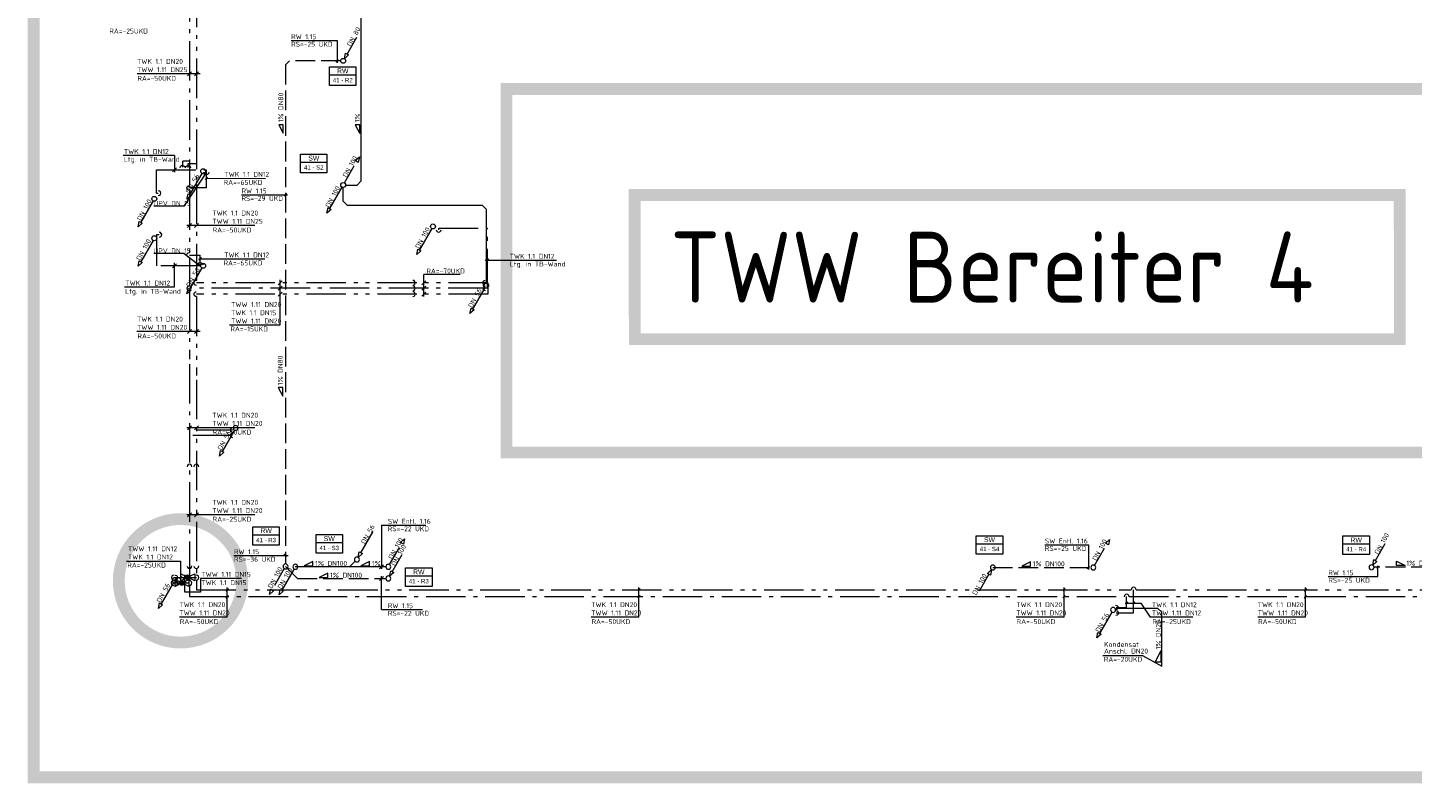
# Model space of a CAD drawing. Header units: metres. Extents: x -5 to 278, y -19 to 180.
# Tile 26 of 59: x 142 to 177, y 7 to 26. Entities that reach past the tile are written whole.
import ezdxf
from ezdxf.enums import TextEntityAlignment as Align

# ---------------------------------------------------------------- set-up
doc = ezdxf.new("R2010")
doc.units = ezdxf.units.M
doc.header["$LTSCALE"] = 0.1
for name, pattern in [('_PGMM_Ge_2Pkt', [16, 10, -2, 0, -2, 0, -2]), ('_PGMM_Ge_Ku', [6.5, 5, -1.5]), ('_PGMM_Ge_Pkt', [14, 10, -2, 0, -2])]:
    doc.linetypes.add(name, pattern=pattern)
doc.layers.get('0').update_dxf_attribs({"linetype": 'CONTINUOUS', "lineweight": 20})
for name, color, linetype, lineweight in [('A_TWW Bereiter_4', 34, 'CONTINUOUS', 20), ('S_Fallstrangentlüftung', 24, '_PGMM_Ge_Ku', 20), ('S_Fallstrangentlüftung TXT', 24, 'CONTINUOUS', 20), ('S_Kaltwasser', 90, '_PGMM_Ge_Pkt', 20), ('S_Kondensat', 23, 'CONTINUOUS', 20), ('S_Kondensat TXT', 23, 'CONTINUOUS', 20), ('S_Regenwasser', 162, '_PGMM_Ge_Ku', 20), ('S_Regenwasser TXT', 162, 'CONTINUOUS', 20), ('S_Schmutzwasser', 34, 'CONTINUOUS', 20), ('S_Schmutzwasser TXT', 34, 'CONTINUOUS', 20), ('S_Symbol Absperrventile', 190, 'CONTINUOUS', 20), ('S_TXT Strang RW', 140, 'CONTINUOUS', 20), ('S_TXT Strang SW', 30, 'CONTINUOUS', 20), ('S_TXT_W+K+Z', 125, 'CONTINUOUS', 20), ('S_Warmwasser', 10, '_PGMM_Ge_2Pkt', 20)]:
    doc.layers.add(name, color=color, linetype=linetype, lineweight=lineweight)
doc.styles.add('ACS_ISOCT', font='ISOCT')
doc.styles.add('Arial', font='arial.ttf')
doc.styles.get("Standard").update_dxf_attribs({"font": 'isocp.shx', "height": 0.001})

# ---------------------------------------------------------------- blocks, each defined once
blk = doc.blocks.new('Sym_Absperrventile')
at = {"color": 0, "linetype": 'ByBlock', "const_width": 0.1}
blk.add_lwpolyline([(0, -0.522, 1), (0, 0.522, 1), (0, -0.522, -0.209016)], format="xyb", dxfattribs=at)
blk = doc.blocks.new('*U13')
at = {"linetype": 'ByBlock'}
h = blk.add_hatch(color=0, dxfattribs=at)
edge = h.paths.add_edge_path()
edge.add_arc((0, 0), 1.16, 0, 360)
at = {"color": 0, "linetype": 'ByBlock'}
for points in [[(0, 0), (-3.59, 1.79), (-3.59, -1.79), (0, 0)], [(0, 0), (3.59, 1.79), (3.59, -1.79), (0, 0)]]:
    blk.add_lwpolyline(points, dxfattribs=at)
blk.add_circle((0, 0), 1.16, dxfattribs=at)
blk = doc.blocks.new('*U27')
at = {"color": 0, "linetype": 'ByBlock'}
blk.add_wipeout([(0, 0), (0.671, 0), (0.671, -0.473), (0, -0.473)], dxfattribs=at)
blk.add_lwpolyline([(0, 0), (0.671, 0), (0.671, -0.473), (0, -0.473)], close=True, dxfattribs=at)
blk.add_lwpolyline([(0, -0.203), (0.671, -0.203)], dxfattribs=at)
blk.add_lwpolyline([(0, -0.203), (0.671, -0.203)], dxfattribs=at)
at = {"color": 0, "linetype": 'ByBlock', "insert": (0.336, -0.102), "char_height": 0.125, "width": 0.20598, "attachment_point": 5, "style": 'ACS_ISOCT'}
blk.add_mtext('{\\fArial|b0|i0|c0|p34;RW}', dxfattribs=at)
at = {"color": 0, "linetype": 'ByBlock', "style": 'Arial'}
blk.add_attdef('STRANG_NR.', text='', height=0.11, dxfattribs=at).set_placement((0.336, -0.338), align=Align.MIDDLE_CENTER)
blk = doc.blocks.new('*U29')
at = {"color": 0, "linetype": 'ByBlock'}
blk.add_wipeout([(0, 0), (0.671, 0), (0.671, -0.473), (0, -0.473)], dxfattribs=at)
blk.add_lwpolyline([(0, 0), (0.671, 0), (0.671, -0.473), (0, -0.473)], close=True, dxfattribs=at)
blk.add_lwpolyline([(0, -0.203), (0.671, -0.203)], dxfattribs=at)
blk.add_lwpolyline([(0, -0.203), (0.671, -0.203)], dxfattribs=at)
at = {"color": 0, "linetype": 'ByBlock', "insert": (0.336, -0.102), "char_height": 0.125, "width": 0.20598, "attachment_point": 5, "style": 'ACS_ISOCT'}
blk.add_mtext('{\\fArial|b0|i0|c0|p34;SW}', dxfattribs=at)
at = {"color": 0, "linetype": 'ByBlock', "style": 'Arial'}
blk.add_attdef('STRANG_NR.', text='', height=0.11, dxfattribs=at).set_placement((0.336, -0.338), align=Align.MIDDLE_CENTER)

msp = doc.modelspace()

# ---------------------------------------------------------------- linework, layer by layer
at = {"layer": 'A_TWW Bereiter_4', "const_width": 0.3}
for points in [[(142.15, 7.151), (199.85, 7.151), (199.85, 44.101), (142.15, 44.101)], [(154.14, 15.391), (179.61, 15.391), (179.61, 24.611), (154.14, 24.611)]]:
    msp.add_lwpolyline(points, close=True, dxfattribs=at)
at = {"layer": 'S_Fallstrangentlüftung'}
for p, q in [((150.305, 22.793), (150.411, 22.887)), ((150.411, 22.887), (150.383, 22.748)), ((150.031, 22.229), (150.344, 22.77)), ((150.383, 22.748), (150.305, 22.793)), ((151.177, 12.547), (151.489, 13.089)), ((151.45, 13.111), (151.557, 13.205)), ((151.528, 13.066), (151.45, 13.111)), ((151.557, 13.205), (151.528, 13.066)), ((169.056, 12.529), (169.369, 13.07)), ((169.33, 13.093), (169.436, 13.187)), ((169.408, 13.048), (169.33, 13.093)), ((169.436, 13.187), (169.408, 13.048)), ((166.376, 12.304), (166.064, 11.763)), ((166.337, 12.326), (166.444, 12.421)), ((166.415, 12.281), (166.337, 12.326)), ((166.444, 12.421), (166.415, 12.281)), ((166.475, 12.475), (168.963, 12.475))]:
    msp.add_line(p, q, dxfattribs=at)
at = {"layer": 'S_Fallstrangentlüftung', "linetype": 'Continuous'}
for centre in [(151.145, 12.493), (166.475, 12.475), (169.025, 12.475)]:
    msp.add_ellipse(centre, major_axis=(0, 0.0625), ratio=1, start_param=-1.570796, end_param=4.712389, dxfattribs=at)
at = {"layer": 'S_Fallstrangentlüftung TXT'}
for p, q in [((167.798, 13.051, 0.015), (168.897, 13.051, 0.015)), ((168.897, 13.051, 0.015), (168.897, 12.425, 0.015)), ((167.427, 12.619, 3.88), (167.21, 12.507, 3.88)), ((167.21, 12.507, 3.88), (167.427, 12.507, 3.88)), ((167.427, 12.507, 3.88), (167.427, 12.619, 3.88)), ((168.865, 12.444, 0.015), (168.928, 12.506, 0.015))]:
    msp.add_line(p, q, dxfattribs=at)
at = {"layer": 'S_Kaltwasser'}
for p, q in [((146.103, 27.324), (146.103, 22.162)), ((145.268, 22.562), (146.527, 22.562)), ((145.268, 21.969), (145.268, 22.559)), ((145.93, 22.629, 0.015), (145.93, 22.78, 0.015)), ((146.103, 22.78), (145.93, 22.78, 0.015)), ((146.527, 22.562), (146.527, 22.1)), ((145.27, 21.969), (145.31, 21.969)), ((146.102, 22.037), (146.102, 20.462)), ((146.527, 22.1), (146.103, 22.1)), ((152.422, 21.079), (153.66, 21.079)), ((152.422, 21.041), (152.422, 21.079)), ((153.66, 19.557), (153.66, 21.079)), ((145.27, 20.918), (145.27, 20.125)), ((145.27, 20.918), (145.335, 20.918)), ((146.103, 20.4), (146.375, 20.4)), ((146.375, 20.125), (146.375, 20.4)), ((146.375, 20.125), (145.27, 20.125)), ((146.102, 20.337), (146.102, 19.62)), ((153.66, 19.557), (146.103, 19.557)), ((146.103, 19.495), (146.103, 17.76)), ((146.102, 17.635), (146.102, 12.145)), ((147.187, 15.824, 0.015), (146.102, 15.824, 0.015)), ((145.702, 12.083), (146.103, 12.083)), ((146.102, 12.02), (146.103, 11.735)), ((146.103, 11.735), (169.805, 11.735)), ((169.868, 11.46), (169.868, 11.735)), ((169.93, 11.735), (180.654, 11.735)), ((169.6, 11.46), (169.868, 11.46))]:
    msp.add_line(p, q, dxfattribs=at)
at = {"layer": 'S_Kaltwasser', "linetype": 'Continuous', "extrusion": (0, 0, -1)}
for centre, major_axis, start_param, end_param in [((145.93, 22.612, 0.015), (-0.0442, -0.0442), 0.781775, 3.939203), ((146.527, 22.5), (0, -0.0625), 4.708766, 7.866194), ((146.102, 22.1), (-0.0442, -0.0442), -0.789021, 2.368406), ((146.102, 20.4), (-0.0442, -0.0442), -0.789021, 2.368406), ((146.375, 20.148), (0, 0.0625), 4.708766, 7.866194), ((146.103, 19.557), (0.0442, 0.0442), 2.352572, 5.509999), ((153.611, 19.557), (0.0442, 0.0442), 2.352572, 5.509999), ((147.204, 15.824, 0.015), (0.0442, -0.0442), 0.781775, 3.939203), ((145.748, 12.083), (0.0625, 0), 4.708766, 7.866194), ((169.588, 11.46), (0.0442, 0.0442), -0.789021, 2.368406)]:
    msp.add_ellipse(centre, major_axis=major_axis, ratio=1, start_param=start_param, end_param=end_param, dxfattribs=at)
at = {"layer": 'S_Kaltwasser', "linetype": 'Continuous'}
for centre, major_axis in [((145.31, 21.969), (0.0625, 0)), ((145.335, 20.918), (0.0625, 0)), ((152.422, 21.041), (0, -0.0625)), ((151.767, 19.557), (0.0625, 0)), ((146.103, 15.032), (0, 0.0625)), ((146.103, 12.512), (0, -0.0625)), ((145.702, 12.083), (-0.0625, 0)), ((146.102, 12.083), (0.0625, 0)), ((169.868, 11.735), (0, 0.0625))]:
    msp.add_ellipse(centre, major_axis=major_axis, ratio=1, start_param=4.708766, end_param=7.866194, dxfattribs=at)
at = {"layer": 'S_Kondensat'}
for p, q in [((170.661, 11.439), (169.6, 11.439)), ((170.661, 11.439), (170.761, 11.339)), ((170.761, 9.972), (170.761, 11.339))]:
    msp.add_line(p, q, dxfattribs=at)
at = {"layer": 'S_Kondensat TXT'}
for p, q in [((169.263, 10.246), (170.272, 10.246)), ((170.272, 10.246), (170.761, 9.972)), ((170.591, 10.073), (170.741, 10.373)), ((170.741, 10.073), (170.741, 10.373)), ((170.741, 10.073), (170.591, 10.073))]:
    msp.add_line(p, q, dxfattribs=at)
at = {"layer": 'S_Regenwasser'}
for p, q in [((150.099, 25.496), (150.411, 26.037)), ((148.637, 25.325), (148.537, 25.225)), ((149.938, 25.325), (148.637, 25.325)), ((150.031, 25.379), (150.06, 25.519)), ((150.138, 25.474), (150.031, 25.379)), ((150.06, 25.519), (150.138, 25.474)), ((148.537, 25.225), (148.537, 12.564)), ((176.177, 12.651), (176.49, 13.192)), ((151.244, 12.369), (151.557, 12.911)), ((176.11, 12.534), (176.138, 12.674)), ((176.138, 12.674), (176.216, 12.629)), ((148.508, 12.448), (148.196, 11.907)), ((148.54, 12.502), (148.843, 12.198)), ((151.177, 12.252), (151.205, 12.392)), ((151.283, 12.347), (151.177, 12.252)), ((151.205, 12.392), (151.283, 12.347)), ((176.216, 12.629), (176.11, 12.534)), ((178.237, 12.48), (176.141, 12.48)), ((148.843, 12.198), (151.083, 12.198)), ((148.128, 11.79), (148.157, 11.929)), ((148.235, 11.884), (148.128, 11.79)), ((148.157, 11.929), (148.235, 11.884))]:
    msp.add_line(p, q, dxfattribs=at)
at = {"layer": 'S_Regenwasser', "linetype": 'Continuous'}
for centre in [(150, 25.325), (148.54, 12.502), (176.079, 12.48), (151.145, 12.198)]:
    msp.add_ellipse(centre, major_axis=(0, 0.0625), ratio=1, start_param=-1.570796, end_param=4.712389, dxfattribs=at)
at = {"layer": 'S_Regenwasser TXT'}
for p, q in [((148.678, 25.839, 0.015), (149.852, 25.839, 0.015)), ((149.852, 25.839, 0.015), (149.852, 25.272, 0.015)), ((149.821, 25.294, 0.015), (149.883, 25.356, 0.015)), ((148.48, 23.705, 3.88), (148.368, 23.705, 3.88)), ((148.368, 23.705, 3.88), (148.48, 23.487, 3.88)), ((148.48, 23.487, 3.88), (148.48, 23.705, 3.88)), ((147.418, 21.929, 0.015), (148.591, 21.929, 0.015)), ((148.506, 21.897), (148.569, 21.959)), ((148.466, 17.038, 3.88), (148.354, 17.038, 3.88)), ((148.354, 17.038, 3.88), (148.466, 16.82, 3.88)), ((148.466, 16.82, 3.88), (148.466, 17.038, 3.88)), ((147.228, 12.777, 0.015), (148.608, 12.777, 0.015)), ((148.567, 12.746, 0.015), (148.505, 12.809, 0.015)), ((149.61, 12.331, 3.88), (149.392, 12.219, 3.88)), ((149.61, 12.219, 3.88), (149.61, 12.331, 3.88)), ((176.211, 12.449, 0.015), (176.273, 12.511, 0.015)), ((176.242, 12.244, 0.015), (176.242, 12.519, 0.015)), ((176.712, 12.524, 3.88), (176.712, 12.636, 3.88)), ((176.712, 12.636, 3.88), (176.93, 12.524, 3.88)), ((176.93, 12.524, 3.88), (176.712, 12.524, 3.88)), ((149.392, 12.219, 3.88), (149.61, 12.219, 3.88)), ((150.924, 12.148, 0.001), (151.025, 12.249, 0.001)), ((150.974, 11.407, 0.015), (150.974, 12.251)), ((174.982, 12.244, 0.015), (176.242, 12.244, 0.015)), ((150.974, 11.407, 0.015), (152.01, 11.407, 0.015))]:
    msp.add_line(p, q, dxfattribs=at)
at = {"layer": 'S_Schmutzwasser'}
for p, q in [((150.452, 27.571, 3.88), (150.452, 22.275, 3.88)), ((146.419, 22.471), (146.106, 21.93)), ((150.062, 22.175, 0.196), (150.353, 22.175, 3.88)), ((150.352, 22.175, 3.88), (150.452, 22.275, 3.88)), ((145.179, 21.771), (144.866, 21.23)), ((146.039, 21.813), (146.067, 21.952)), ((146.145, 21.907), (146.039, 21.813)), ((146.067, 21.952), (146.145, 21.907)), ((149.969, 22.121), (149.656, 21.58)), ((150.002, 21.764, 0.363), (150.002, 22.116, 0.363)), ((149.589, 21.463), (149.617, 21.602)), ((149.695, 21.557), (149.589, 21.463)), ((149.617, 21.602), (149.695, 21.557)), ((150.102, 21.664, 0.363), (150.002, 21.764, 0.363)), ((150.102, 21.664, 0.363), (153.526, 21.664, 3.774)), ((153.525, 21.664, 3.88), (153.625, 21.564, 3.88)), ((153.625, 21.565, 3.88), (153.625, 19.684, 3.88)), ((144.799, 21.113), (144.827, 21.252)), ((144.905, 21.207), (144.799, 21.113)), ((144.827, 21.252), (144.905, 21.207)), ((152.246, 21.071), (151.933, 20.53)), ((145.179, 20.771), (144.866, 20.23)), ((151.866, 20.413), (151.894, 20.552)), ((151.972, 20.507), (151.866, 20.413)), ((151.894, 20.552), (151.972, 20.507)), ((144.799, 20.113), (144.827, 20.252)), ((144.905, 20.207), (144.799, 20.113)), ((144.827, 20.252), (144.905, 20.207)), ((146.419, 20.071), (146.106, 19.53)), ((146.039, 19.413), (146.067, 19.552)), ((146.145, 19.507), (146.039, 19.413)), ((146.067, 19.552), (146.145, 19.507)), ((153.594, 19.571), (153.281, 19.03)), ((153.214, 18.913), (153.242, 19.052)), ((153.32, 19.007), (153.214, 18.913)), ((153.242, 19.052), (153.32, 19.007)), ((147.244, 15.96), (146.931, 15.419)), ((146.864, 15.302), (146.892, 15.441)), ((146.97, 15.396), (146.864, 15.302)), ((146.892, 15.441), (146.97, 15.396)), ((150.448, 12.849), (150.76, 13.39)), ((150.38, 12.732), (150.409, 12.871)), ((150.487, 12.826), (150.38, 12.732)), ((150.409, 12.871), (150.487, 12.826)), ((148.755, 12.439), (148.443, 11.898)), ((151.083, 12.493), (148.786, 12.493)), ((150.305, 12.634), (150.164, 12.493)), ((145.694, 12.096), (145.381, 11.555)), ((148.375, 11.781), (148.404, 11.92)), ((148.482, 11.875), (148.375, 11.781)), ((148.404, 11.92), (148.482, 11.875)), ((145.314, 11.438), (145.342, 11.577)), ((145.42, 11.532), (145.314, 11.438)), ((145.342, 11.577), (145.42, 11.532)), ((169.494, 11.346), (169.181, 10.805)), ((169.114, 10.688), (169.142, 10.827)), ((169.22, 10.782), (169.114, 10.688)), ((169.142, 10.827), (169.22, 10.782))]:
    msp.add_line(p, q, dxfattribs=at)
at = {"layer": 'S_Schmutzwasser', "linetype": 'Continuous'}
for centre in [(146.45, 22.525), (150, 22.175), (145.21, 21.825), (152.277, 21.125), (145.21, 20.825), (146.45, 20.125), (153.625, 19.625), (147.275, 16.014), (150.349, 12.678), (148.786, 12.493), (145.725, 12.15), (169.525, 11.4)]:
    msp.add_ellipse(centre, major_axis=(0, 0.0625), ratio=1, start_param=-1.570796, end_param=4.712389, dxfattribs=at)
at = {"layer": 'S_Schmutzwasser TXT'}
for p, q in [((150.419, 23.703, 3.88), (150.307, 23.703, 3.88)), ((150.307, 23.703, 3.88), (150.419, 23.485, 3.88)), ((150.419, 23.485, 3.88), (150.419, 23.703, 3.88)), ((150.974, 13.55, 0.015), (152.094, 13.55, 0.015)), ((150.974, 13.55, 0.015), (150.974, 12.443)), ((149.23, 12.63, 3.88), (149.012, 12.518, 3.88)), ((149.012, 12.518, 3.88), (149.23, 12.518, 3.88)), ((149.23, 12.518, 3.88), (149.23, 12.63, 3.88)), ((150.669, 12.627, 3.88), (150.451, 12.515, 3.88)), ((150.451, 12.515, 3.88), (150.669, 12.515, 3.88)), ((150.669, 12.515, 3.88), (150.669, 12.627, 3.88)), ((150.923, 12.442, 0.001), (151.025, 12.544, 0.001))]:
    msp.add_line(p, q, dxfattribs=at)
at = {"layer": 'S_TXT_W+K+Z'}
for p, q in [((146.376, 24.994), (144.772, 24.994)), ((146.052, 24.944), (146.154, 25.045)), ((146.227, 24.944), (146.329, 25.045)), ((144.419, 22.929), (145.725, 22.929)), ((145.725, 22.926), (145.725, 22.501)), ((145.674, 22.511), (145.776, 22.612)), ((145.964, 21.643), (146.527, 22.475)), ((146.498, 22.312), (146.561, 22.374)), ((146.537, 22.35), (148.032, 22.342)), ((145.964, 21.643), (145.201, 21.643)), ((147.758, 21.148), (146.035, 21.148)), ((146.052, 21.097), (146.153, 21.199)), ((146.227, 21.097), (146.328, 21.199)), ((145.964, 20.439), (145.201, 20.439)), ((145.964, 20.439), (146.375, 20.125)), ((145.674, 20.074), (145.776, 20.176)), ((145.725, 19.594), (145.725, 20.201)), ((146.343, 20.273), (146.405, 20.336)), ((146.344, 20.301), (148.017, 20.301)), ((153.598, 20.273), (155.414, 20.273)), ((153.629, 20.242), (153.692, 20.304)), ((148.348, 19.644), (148.449, 19.745)), ((148.399, 18.628), (148.399, 19.774)), ((151.994, 19.644), (152.095, 19.745)), ((152.971, 19.903), (152.044, 19.903)), ((152.044, 19.35), (152.044, 19.903)), ((144.454, 19.594), (145.725, 19.594)), ((148.348, 19.507), (148.449, 19.608)), ((148.348, 19.357), (148.449, 19.458)), ((151.994, 19.507), (152.095, 19.608)), ((151.994, 19.357), (152.095, 19.458)), ((147.119, 18.628), (148.399, 18.628)), ((146.375, 18.459), (144.771, 18.459)), ((146.052, 18.409), (146.153, 18.51)), ((146.227, 18.409), (146.328, 18.51)), ((147.758, 16.021), (146.034, 16.021)), ((146.052, 15.97), (146.153, 16.071)), ((146.226, 15.97), (146.328, 16.071)), ((147.758, 13.812), (146.035, 13.812)), ((146.052, 13.761), (146.153, 13.863)), ((146.227, 13.761), (146.328, 13.863)), ((144.509, 12.638), (145.879, 12.638)), ((145.879, 12.638), (145.879, 12.034)), ((145.848, 12.189), (145.911, 12.251)), ((145.848, 12.051), (145.911, 12.114)), ((145.951, 12.189), (146.013, 12.251)), ((145.951, 12.051), (146.013, 12.114)), ((147.026, 11.879), (147.089, 11.941)), ((147.058, 11.216), (147.058, 11.964)), ((157.469, 11.879), (157.531, 11.941)), ((157.5, 11.216), (157.5, 11.964)), ((168.249, 11.879), (168.311, 11.941)), ((168.28, 11.216), (168.28, 11.964)), ((174.372, 11.879), (174.434, 11.941)), ((174.403, 11.216), (174.403, 11.964)), ((147.026, 11.704), (147.089, 11.766)), ((157.469, 11.704), (157.531, 11.766)), ((168.249, 11.704), (168.311, 11.766)), ((169.836, 11.543), (169.899, 11.606)), ((170.014, 11.543), (170.076, 11.606)), ((174.372, 11.704), (174.434, 11.766)), ((169.832, 11.574), (170.228, 11.574)), ((170.228, 11.574), (170.465, 11.215)), ((147.058, 11.216), (145.846, 11.216)), ((157.5, 11.216), (156.289, 11.216)), ((168.28, 11.216), (167.068, 11.216)), ((171.547, 11.215), (170.465, 11.215)), ((174.403, 11.216), (173.192, 11.216))]:
    msp.add_line(p, q, dxfattribs=at)
msp.add_lwpolyline([(147.422, 12.197), (146.384, 12.197), (146.384, 11.852), (145.982, 11.852), (145.982, 12.289)], dxfattribs=at)
at = {"layer": 'S_Warmwasser'}
for p, q in [((146.277, 27.18), (146.277, 22.312)), ((146.067, 22.621, 0.015), (146.067, 22.723, 0.015)), ((146.067, 22.723, 0.015), (146.277, 22.723)), ((146.277, 22.187), (146.277, 20.612)), ((146.277, 20.612), (146.277, 19.757)), ((153.668, 19.695), (146.277, 19.695)), ((153.668, 19.695), (153.668, 19.407)), ((153.668, 19.407), (146.277, 19.407)), ((146.277, 19.345), (146.277, 17.348)), ((146.278, 17.235), (146.278, 12.282)), ((147.195, 15.961, 0.015), (146.278, 15.961, 0.015)), ((145.71, 12.22), (146.277, 12.22)), ((146.278, 12.157), (146.277, 11.91)), ((146.277, 11.91), (169.982, 11.91)), ((170.045, 11.323), (170.045, 11.91)), ((170.107, 11.91), (180.517, 11.91)), ((169.6, 11.323), (170.045, 11.323))]:
    msp.add_line(p, q, dxfattribs=at)
at = {"layer": 'S_Warmwasser', "linetype": 'Continuous', "extrusion": (0, 0, -1)}
for centre, major_axis, start_param, end_param in [((146.067, 22.611, 0.015), (-0.0442, -0.0442), 0.781775, 3.939203), ((153.603, 19.695), (0.0442, 0.0442), 2.352572, 5.509999), ((146.28, 19.408), (0.0442, 0.0442), 2.402633, 5.43912), ((147.204, 15.961, 0.015), (0.0442, -0.0442), 0.781775, 3.939203), ((145.74, 12.22), (0.0625, 0), 4.708766, 7.866194), ((169.596, 11.323), (0.0442, 0.0442), -0.789021, 2.368406)]:
    msp.add_ellipse(centre, major_axis=major_axis, ratio=1, start_param=start_param, end_param=end_param, dxfattribs=at)
at = {"layer": 'S_Warmwasser', "linetype": 'Continuous'}
for centre, major_axis in [((146.277, 19.695), (-0.0625, 0)), ((151.767, 19.695), (0.0625, 0)), ((151.767, 19.407), (0.0625, 0)), ((146.277, 15.032), (0, 0.0625)), ((146.277, 12.512), (0, -0.0625)), ((145.71, 12.22), (-0.0625, 0)), ((146.277, 12.22), (0.0625, 0)), ((170.045, 11.91), (0, 0.0625))]:
    msp.add_ellipse(centre, major_axis=major_axis, ratio=1, start_param=4.708766, end_param=7.866194, dxfattribs=at)

# ---------------------------------------------------------------- block references
at = {"layer": 'S_Kaltwasser', "linetype": 'Continuous', "xscale": 0.05, "yscale": 0.05, "zscale": 0.05}
msp.add_blockref('*U13', (145.908, 12.083), dxfattribs=at)
at = {"layer": 'S_Symbol Absperrventile', "xscale": 3, "yscale": 3, "zscale": 3}
msp.add_blockref('Sym_Absperrventile', (145.876, 12.137), dxfattribs=at)
at = {"layer": 'S_Warmwasser', "linetype": 'Continuous', "xscale": 0.05, "yscale": 0.05, "zscale": 0.05}
msp.add_blockref('*U13', (146.056, 12.227), dxfattribs=at)

# ---------------------------------------------------------------- texts
at = {"layer": 'S_Fallstrangentlüftung TXT', "lineweight": 30}
for p in [(150.09, 22.353), (151.247, 12.671), (169.1, 12.635), (166.051, 11.76)]:
    msp.add_text('DN 100', height=0.125, rotation=61.3658, dxfattribs=at).set_placement(p)
for s, p in [('SW Entl. 1.16', (167.795, 13.085)), ('RS=-25 UKD', (167.794, 12.895, 0.015)), ('1%%% DN100', (167.486, 12.505, 3.88))]:
    msp.add_text(s, height=0.125, dxfattribs=at).set_placement(p)
at = {"layer": 'S_Kondensat TXT', "lineweight": 30}
msp.add_text('1%%% DN20', height=0.125, rotation=90, dxfattribs=at).set_placement((170.736, 10.397))
for s, p in [('Kondensat', (169.295, 10.462)), ('Anschl. DN20', (169.295, 10.292)), ('RA=-20UKD', (169.29, 10.083))]:
    msp.add_text(s, height=0.125, dxfattribs=at).set_placement(p)
at = {"layer": 'S_Regenwasser TXT'}
for s, p in [('RW 1.15', (148.681, 25.874, 0.015)), ('RS=-25 UKD', (148.681, 25.683, 0.015)), ('RW 1.15', (147.421, 21.964, 0.015)), ('RS=-29 UKD', (147.421, 21.773, 0.015)), ('RW 1.15', (147.231, 12.813, 0.015)), ('RS=-36 UKD', (147.231, 12.621, 0.015)), ('1%%% DN100', (176.96, 12.522, 3.88)), ('1%%% DN100', (149.669, 12.217, 3.88)), ('RW 1.15', (174.983, 12.279, 0.015)), ('RS=-25 UKD', (174.983, 12.088, 0.015)), ('RW 1.15', (151.133, 11.443, 0.015)), ('RS=-22 UKD', (151.133, 11.251, 0.015))]:
    msp.add_text(s, height=0.125, dxfattribs=at).set_placement(p)
for s, rotation, p in [('DN 80', 61.3658, (150.197, 25.675)), ('1%%% DN80', 90, (148.482, 23.764, 3.88)), ('1%%% DN80', 90, (148.468, 17.097, 3.88)), ('DN 100', 61.3658, (151.323, 12.498)), ('DN 100', 61.3658, (176.253, 12.791)), ('DN 100', 61.3658, (148.191, 11.929))]:
    msp.add_text(s, height=0.125, rotation=rotation, dxfattribs=at).set_placement(p)
at = {"layer": 'S_Schmutzwasser TXT'}
for s, rotation, p in [('1%%%', 90, (150.421, 23.762, 3.88)), ('DN 56', 61.3658, (146.107, 21.949)), ('DN 100', 61.3658, (149.65, 21.59)), ('DN 100', 61.3658, (144.873, 21.258)), ('DN 100', 61.3658, (151.927, 20.547)), ('DN 100', 61.3658, (144.855, 20.246)), ('DN 56', 61.3658, (146.121, 19.574)), ('DN 56', 61.3658, (153.27, 19.048)), ('DN 56', 61.3658, (146.915, 15.435)), ('DN 56', 61.3658, (150.554, 13.056)), ('DN 100', 61.3658, (148.438, 11.914)), ('DN 56', 61.3658, (145.369, 11.571)), ('DN 56', 61.3658, (169.178, 10.818))]:
    msp.add_text(s, height=0.125, rotation=rotation, dxfattribs=at).set_placement(p)
for s, p in [('SW Entl. 1.16', (151.133, 13.584)), ('RS=-22 UKD', (151.132, 13.394, 0.015)), ('1%%% DN100', (149.289, 12.516, 3.88)), ('1%%%', (150.728, 12.513, 3.88))]:
    msp.add_text(s, height=0.125, dxfattribs=at).set_placement(p)
at = {"layer": 'S_TXT_W+K+Z'}
for s, p in [('RA=-25UKD', (144.07, 26.017)), ('RA=-50UKD', (144.782, 24.818)), ('RA=-65UKD', (146.969, 22.178)), ('UPV DN 15', (145.193, 21.647)), ('RA=-50UKD', (146.691, 20.972)), ('UPV DN 15', (145.193, 20.443)), ('RA=-65UKD', (146.965, 20.136)), ('RA=-70UKD', (152.11, 19.933)), ('RA=-50UKD', (144.782, 18.283)), ('RA=-15UKD', (147.14, 18.463)), ('RA=-50UKD', (146.691, 15.845)), ('RA=-25UKD', (146.691, 13.636)), ('RA=-25UKD', (144.525, 12.473)), ('RA=-50UKD', (145.857, 11.04)), ('RA=-50UKD', (156.299, 11.04)), ('RA=-50UKD', (167.079, 11.04)), ('RA=-25UKD', (170.519, 11.04)), ('RA=-50UKD', (173.202, 11.04))]:
    msp.add_text(s, height=0.125, dxfattribs=at).set_placement(p)
at = {"layer": 'S_TXT_W+K+Z', "char_height": 0.125, "width": 13.51068, "attachment_point": 1}
for s, insert in [('TWK 1.1 DN20\\PTWW 1.11 DN25', (144.772, 25.372)), ('TWK 1.1 DN12', (144.437, 23.086)), ('Ltg. in TB-Wand', (144.441, 22.89)), ('\\PTWK 1.1 DN12', (146.987, 22.716)), ('TWK 1.1 DN20\\PTWW 1.11 DN25', (146.681, 21.526)), ('\\PTWK 1.1 DN12', (146.982, 20.674)), ('TWK 1.1 DN12', (154.222, 20.43)), ('Ltg. in TB-Wand', (154.226, 20.234)), ('TWK 1.1 DN12', (144.476, 19.75)), ('Ltg. in TB-Wand', (144.473, 19.541)), ('TWW 1.11 DN20\\PTWK 1.1 DN15\\PTWW 1.11 DN20', (147.157, 19.207)), ('TWK 1.1 DN20\\PTWW 1.11 DN20', (144.771, 18.837)), ('TWK 1.1 DN20\\PTWW 1.11 DN20', (146.68, 16.399)), ('TWK 1.1 DN20\\PTWW 1.11 DN20', (146.681, 14.19)), ('TWW 1.11 DN12\\PTWK 1.1 DN12', (144.542, 13.012)), ('TWW 1.11 DN15\\PTWK 1.1 DN15', (146.403, 12.363)), ('TWK 1.1 DN20\\PTWW 1.11 DN20', (145.846, 11.594)), ('TWK 1.1 DN20\\PTWW 1.11 DN20', (156.289, 11.594)), ('TWK 1.1 DN20\\PTWW 1.11 DN20', (167.068, 11.594)), ('TWK 1.1 DN12\\PTWW 1.11 DN12', (170.508, 11.593)), ('TWK 1.1 DN20\\PTWW 1.11 DN20', (173.192, 11.594))]:
    msp.add_mtext(s, dxfattribs=dict(at, insert=insert))

# ---------------------------------------------------------------- next in the draw order: block references
at = {"layer": 'S_TXT Strang RW', "lineweight": -3}
for p, values in [((149.654, 25.173), {'STRANG_NR.': '41 - R2'}), ((147.71, 13.51), {'STRANG_NR.': '41 - R3'}), ((175.353, 13.274), {'STRANG_NR.': '41 - R4'}), ((151.582, 12.466), {'STRANG_NR.': '41 - R3'})]:
    msp.add_blockref('*U27', p, dxfattribs=at).add_auto_attribs(values)
at = {"layer": 'S_TXT Strang SW', "lineweight": -3}
for p, values in [((148.919, 22.96), {'STRANG_NR.': '41 - S2'}), ((149.312, 13.308), {'STRANG_NR.': '41 - S3'}), ((166.055, 13.282), {'STRANG_NR.': '41 - S4'})]:
    msp.add_blockref('*U29', p, dxfattribs=at).add_auto_attribs(values)

# ---------------------------------------------------------------- next in the draw order: texts
at = {"layer": 'A_TWW Bereiter_4', "color": 7, "insert": (158.292, 20.994), "char_height": 1.8, "width": 17.43969, "attachment_point": 1, "bg_fill": 3, "box_fill_scale": 1.5, "bg_fill_color": 256, "bg_fill_transparency": 0}
msp.add_mtext('TWW Bereiter 4', dxfattribs=at)

# ---------------------------------------------------------------- next in the draw order: linework, layer by layer
at = {"layer": 'A_TWW Bereiter_4', "const_width": 0.3}
msp.add_lwpolyline([(157.391, 21.922), (176.793, 21.922), (176.798, 18.265), (157.395, 18.265)], close=True, dxfattribs=at)

doc.saveas('drawing.dxf')
